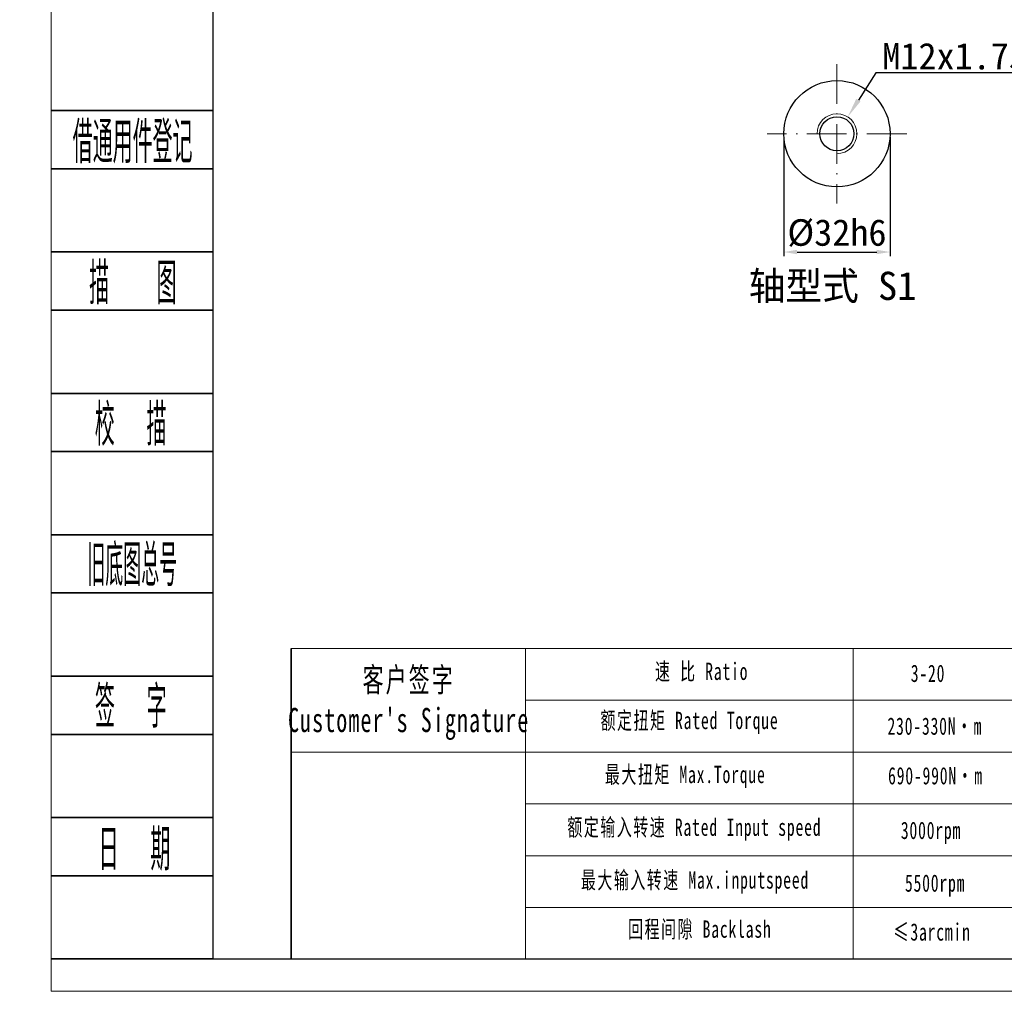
# Model space of a CAD drawing. Header units: millimetres. Extents: x 7085 to 7912, y -683 to -105.
# Tile 1 of 12: x 7085 to 7381, y -683 to -391. Entities that reach past the tile are written whole.
import ezdxf
from ezdxf.enums import TextEntityAlignment as Align

# ---------------------------------------------------------------- set-up
doc = ezdxf.new("R2010")
doc.units = ezdxf.units.MM
doc.header["$PDSIZE"] = -5
doc.linetypes.add('ACAD_ISO10W100', pattern=[18, 12, -3, 0, -3])
doc.layers.get('0').update_dxf_attribs({"lineweight": 18})
doc.layers.get('Defpoints').update_dxf_attribs({"lineweight": 18})
for name, color, linetype, lineweight in [('2细线层', 4, 'Continuous', 35), ('6文字层', 3, 'Continuous', 35), ('7标注层', 4, 'Continuous', 35), ('SLD-0', 7, 'Continuous', 18), ('中心线层', 7, 'ACAD_ISO10W100', 0), ('图框_外框线', 7, 'Continuous', 18), ('尺寸线层', 3, 'Continuous', 18), ('标注线', 7, 'Continuous', 18), ('粗实线', 7, 'Continuous', 40)]:
    doc.layers.add(name, color=color, linetype=linetype, lineweight=lineweight)
doc.styles.add('PC_TEXTSTYLE', font='ISOCP.SHX', dxfattribs={"width": 0.707, "bigfont": 'GBCBIG.SHX'})
doc.styles.add('工程字', font='txt')
doc.styles.add('标准', font='txt', dxfattribs={"width": 0.667})
doc.dimstyles.new('DIMSTYLE_17', dxfattribs={"dimtxt": 8, "dimasz": 12, "dimexe": 0.18, "dimexo": 0.0625, "dimgap": 0.09, "dimtad": 1, "dimtih": 1, "dimtoh": 1, "dimdec": 3, "dimdsep": 46, "dimtxsty": 'Standard', "dimblk": '_CAXARROW', "dimcen": 0.09, "dimdle": 24, "dimadec": 0, "dimazin": 0, "dimtfac": 0.7, "dimtdec": 3, "dimtofl": 0, "dimtmove": 0, "dimatfit": 3, "dimfxl": 1, "dimtolj": 1, "dimarcsym": 0})
doc.dimstyles.new('ISO-25', dxfattribs={"dimtxt": 8, "dimasz": 4, "dimexe": 1.25, "dimexo": 0.625, "dimgap": 1.7, "dimtad": 1, "dimtxsty": '工程字', "dimcen": 2, "dimdle": 8, "dimadec": 0, "dimazin": 0, "dimtfac": 1, "dimtmove": 0, "dimatfit": 3, "dimfxl": 1, "dimarcsym": 0})

# ---------------------------------------------------------------- blocks, each defined once
blk = doc.blocks.new('*X21')
at = {"layer": 'Defpoints', "color": 0}
for p in [(7314.92, -424.98), (7346.92, -424.98), (7346.92, -460.59)]:
    blk.add_point(p, dxfattribs=at)
at = {"layer": '尺寸线层', "color": 0, "lineweight": -2}
for p, q in [((7314.92, -425.98), (7314.92, -461.84)), ((7346.92, -425.98), (7346.92, -461.84)), ((7318.92, -460.59), (7342.92, -460.59))]:
    blk.add_line(p, q, dxfattribs=at)
at = {"layer": '尺寸线层', "color": 0}
for points in [[(7318.92, -459.92), (7318.92, -461.25), (7314.92, -460.59)], [(7342.92, -461.25), (7342.92, -459.92), (7346.92, -460.59)]]:
    blk.add_solid(points, dxfattribs=at)
at = {"layer": '尺寸线层', "color": 0, "insert": (7330.92, -454.89), "char_height": 8, "attachment_point": 5, "style": '工程字'}
blk.add_mtext('\\A1;%%C32h6', dxfattribs=at)
blk = doc.blocks.new('_CAXARROW')
blk.add_hatch(color=0).paths.add_polyline_path([(0, 0), (-1, 0.125), (-1, -0.125)], flags=0)
blk = doc.blocks.new('*X22')
at = {"layer": 'Defpoints', "color": 0}
for p in [(7334.15, -419.92), (7327.69, -430.03)]:
    blk.add_point(p, dxfattribs=at)
at = {"layer": '尺寸线层', "color": 0, "lineweight": -2}
for p, q in [((7342.61, -406.67), (7337.38, -414.86)), ((7394.56, -406.67), (7342.61, -406.67)), ((7330.83, -424.98), (7331.01, -424.98)), ((7330.92, -425.07), (7330.92, -424.89))]:
    blk.add_line(p, q, dxfattribs=at)
at = {"layer": '尺寸线层', "color": 0, "lineweight": -2, "xscale": 6, "yscale": 6, "zscale": 6, "rotation": 237.4443507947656}
blk.add_blockref('_CAXARROW', (7334.15, -419.92), dxfattribs=at)
at = {"layer": '尺寸线层', "color": 0, "lineweight": 25, "insert": (7369.08, -401.67), "char_height": 8, "attachment_point": 5, "style": '工程字'}
blk.add_mtext('\\A1;M12x1.75P', dxfattribs=at)

msp = doc.modelspace()

# ---------------------------------------------------------------- linework, layer by layer
for p, q in [((7237.1391, -579.9523), (7237.1391, -673.4653)), ((7335.8445, -579.9523), (7335.8445, -673.4653))]:
    msp.add_line(p, q)
at = {"layer": '2细线层'}
for p, q in [((7094.2029, -417.9921), (7143.0281, -417.9921)), ((7094.2029, -435.5234), (7143.0281, -435.5234)), ((7094.2029, -460.5683), (7143.0281, -460.5683)), ((7094.2029, -478.0996), (7143.0281, -478.0996)), ((7094.2029, -503.1445), (7143.0281, -503.1445)), ((7094.2029, -520.6759), (7143.0281, -520.6759)), ((7094.2029, -545.7207), (7143.0281, -545.7207)), ((7094.2029, -563.2521), (7143.0281, -563.2521)), ((7094.2029, -588.2969), (7143.0281, -588.2969)), ((7094.2029, -605.8283), (7143.0281, -605.8283)), ((7094.2029, -630.8731), (7143.0281, -630.8731)), ((7094.2029, -648.4045), (7143.0281, -648.4045)), ((7094.2029, -673.4493), (7143.0281, -673.4493))]:
    msp.add_line(p, q, dxfattribs=at)
at = {"layer": '7标注层', "color": 0}
msp.add_line((7166.5982, -579.9523), (7166.5982, -673.4493), dxfattribs=at)
at = {"layer": '中心线层', "color": 0}
for p, q in [((7330.9203, -403.9772), (7330.9203, -445.9772)), ((7351.9203, -424.9772), (7309.9203, -424.9772))]:
    msp.add_line(p, q, dxfattribs=at)
at = {"layer": '图框_外框线'}
for p, q in [((7166.5982, -579.9523), (7902.6879, -579.9523)), ((7237.1391, -595.5523), (7650.8366, -595.5523)), ((7166.5982, -611.1523), (7902.6879, -611.1523)), ((7237.1391, -626.7523), (7902.6879, -626.7523)), ((7237.1391, -642.3523), (7902.6879, -642.3523)), ((7237.1391, -657.9523), (7902.6879, -657.9523))]:
    msp.add_line(p, q, dxfattribs=at)
at = {"layer": '图框_外框线', "color": 3}
msp.add_lwpolyline([(7094.332, -683.1885), (7912.4271, -683.1885), (7912.4271, -104.6784), (7094.332, -104.6784)], close=True, dxfattribs=at)
at = {"layer": '图框_外框线', "color": 3, "lineweight": 25}
msp.add_lwpolyline([(7143.0281, -673.4493), (7902.6879, -673.4493), (7902.6879, -114.4176), (7143.0281, -114.4176)], close=True, dxfattribs=at)
at = {"layer": '标注线', "color": 0}
msp.add_arc((7330.9203, -424.9772), 6, 270, 180, dxfattribs=at)
at = {"layer": '粗实线', "lineweight": 30}
for radius in [16, 5.125]:
    msp.add_circle((7330.9203, -424.9772), radius, dxfattribs=at)

# ---------------------------------------------------------------- texts
at = {"layer": '6文字层', "color": 3, "style": 'PC_TEXTSTYLE'}
for s, width, p in [('借通用件登记', 0.667, (7118.8636, -426.9748)), ('描   图', 0.6667, (7118.9416, -469.4444)), ('校  描', 0.667, (7118.2651, -511.965)), ('旧底图总号', 0.6, (7118.7547, -554.2693)), ('签  字', 0.667, (7118.3191, -596.844)), ('日  期', 0.667, (7119.4183, -640.0383))]:
    msp.add_text(s, height=12.52241, dxfattribs=dict(at, width=width)).set_placement(p, align=Align.MIDDLE)
at = {"layer": 'SLD-0', "color": 1, "attachment_point": 2, "style": '标准'}
for s, insert, char_height, width in [('\\T1.1;速 比 Ratio', (7290.1903, -584.2419), 5.2, 42.488735), ("\\T1.1;客户签字\\PCustomer's Signature", (7201.9903, -585.7245), 7.28, 90.563951), ('{\\T1.1;3-20}', (7358.3389, -584.8417), 5.2, 22.109313), ('\\T1.1;额定扭矩 Rated Torque', (7286.5352, -599.0348), 5.2, 92.324575), ('\\T1.1;230-330N·m', (7360.4014, -600.7401), 5.2, 43.069648), ('\\T1.1;最大扭矩 Max.Torque', (7285.2559, -615.2887), 5.2, 61.380835), ('\\T1.1;690-990N·m', (7360.5859, -615.6767), 5.2, 51.716368), ('\\T1.1;额定输入转速 Rated Input speed', (7287.9972, -631.1774), 5.2, 81.605405), ('{\\T1.1;环境温度 Enviromental Temperature}', (7436.4312, -630.3919), 5.2, 163.789925), ('\\T1.1;3000rpm', (7359.2383, -632.1233), 5.2, 35.830109), ('\\T1.1;最大输入转速 Max.inputspeed ', (7288.18, -647.066), 5.2, 82.076839), ('\\T1.1;5500rpm', (7360.4794, -648.0011), 5.2, 113.702207), ('\\T1.1;回程间隙 Backlash', (7289.642, -661.8589), 5.2, 66.551403), ('{\\T1.1;≤3arcmin }', (7359.5285, -662.7204), 5.2, 40.000917)]:
    msp.add_mtext(s, dxfattribs=dict(at, insert=insert, char_height=char_height, width=width))
at = {"layer": '标注线', "color": 0, "lineweight": 20, "insert": (7329.6129, -471.248), "char_height": 8.5, "width": 105.4, "attachment_point": 5, "style": '工程字'}
msp.add_mtext('轴型式 S1', dxfattribs=at)

# ---------------------------------------------------------------- dimensions: what is measured, and where the dimension line sits
at = {"layer": '尺寸线层', "lineweight": 25}
dim = msp.add_diameter_dim_2p(p1=(7327.6916, -430.0344), p2=(7334.1491, -419.9199), text='M12x1.75P', dimstyle='DIMSTYLE_17', override={"dimasz": 6, "dimgap": 1, "dimpost": '%%C<>', "dimtxsty": '工程字', "dimsah": 1, "dimdle": 12}, dxfattribs=at)
dim.commit()
dim.dimension.update_dxf_attribs({"geometry": '*X22', "text_midpoint": (7369.0837, -406.6691), "dimtype": 163})
at = {"layer": '尺寸线层'}
dim = msp.add_linear_dim(base=(7346.9203, -460.5883), p1=(7314.9203, -424.9772), p2=(7346.9203, -424.9772), text='%%C<>h6', dimstyle='ISO-25', override={"dimexo": 1, "dimsah": 1, "dimtolj": 1}, dxfattribs=at)
dim.commit()
dim.dimension.update_dxf_attribs({"geometry": '*X21', "text_midpoint": (7330.9203, -460.5883), "dimtype": 160})

doc.saveas('drawing.dxf')
